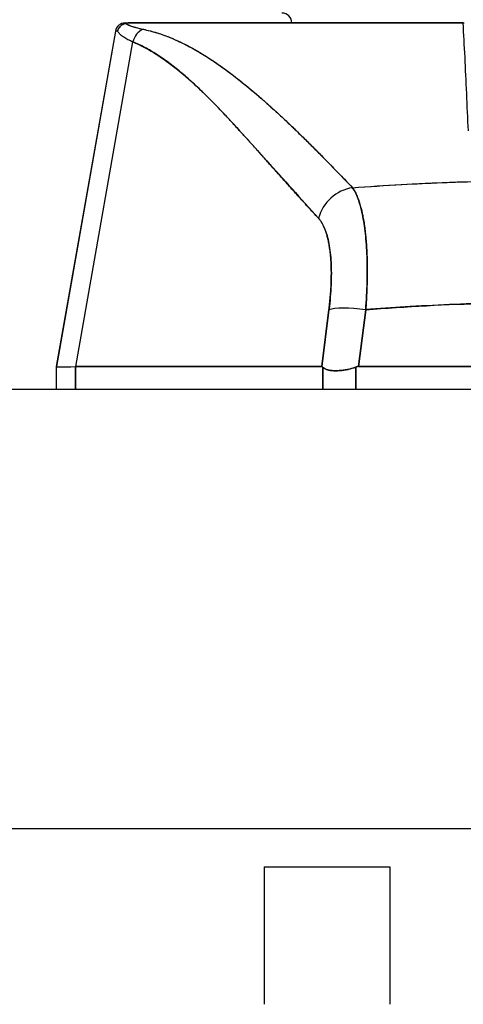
# Model space of a CAD drawing. Extents: x 807 to 1172, y 30 to 260.
# Tile 5 of 214: x 906.038 to 906.92, y 96.93 to 98.889. Entities that reach past the tile are written whole.
import ezdxf

# ---------------------------------------------------------------- set-up
doc = ezdxf.new("R2010")
doc.units = 0
doc.header["$LTSCALE"] = 4
doc.header["$MEASUREMENT"] = 0
doc.layers.get('0').update_dxf_attribs({"linetype": 'CONTINUOUS'})

msp = doc.modelspace()

# ---------------------------------------------------------------- linework, layer by layer
for p, q in [((906.2475, 98.8827), (906.2552, 98.8827)), ((906.2557, 98.8827), (906.9204, 98.8827)), ((906.2557, 98.8827), (906.2557, 98.8827)), ((906.9205, 98.8827), (906.9219, 98.8827)), ((906.2281, 98.8665), (906.1104, 98.199)), ((906.1117, 98.199), (906.2293, 98.8665)), ((906.2281, 98.8665), (906.2293, 98.8665)), ((906.2293, 98.8665), (906.2281, 98.8665)), ((906.1493, 98.199), (906.2632, 98.8451)), ((906.3967, 98.8237), (906.3967, 98.8237)), ((906.5042, 98.7449), (906.5042, 98.7449)), ((906.5042, 98.7449), (906.5042, 98.7449)), ((906.4819, 98.6612), (906.4819, 98.6614)), ((906.4819, 98.6614), (906.4819, 98.6612)), ((906.5014, 98.6398), (906.5014, 98.6396)), ((906.5016, 98.6394), (906.5016, 98.6395)), ((906.8759, 98.5651), (906.8759, 98.5651)), ((906.8759, 98.5651), (906.8759, 98.5651)), ((906.8894, 98.5656), (906.8894, 98.5656)), ((906.8894, 98.5656), (906.8894, 98.5656)), ((906.7286, 98.3512), (906.7286, 98.3512)), ((906.656, 98.3394), (906.656, 98.3394)), ((906.728, 98.3394), (906.728, 98.3394)), ((906.6532, 98.3122), (906.639, 98.199)), ((906.639, 98.199), (906.6532, 98.3122)), ((906.6541, 98.3197), (906.6541, 98.3197)), ((906.7121, 98.199), (906.7263, 98.3122)), ((906.7263, 98.3122), (906.7121, 98.199)), ((906.7269, 98.3197), (906.7269, 98.3197)), ((906.6492, 98.2804), (906.6492, 98.2804)), ((906.6492, 98.2804), (906.6492, 98.2804)), ((906.6457, 98.2528), (906.6457, 98.2528)), ((906.6457, 98.2528), (906.6457, 98.2528)), ((906.6433, 98.2331), (906.6433, 98.2331)), ((906.1117, 98.199), (906.1104, 98.199)), ((906.1104, 98.199), (906.1104, 98.199)), ((906.1104, 98.199), (906.1104, 98.199)), ((906.1104, 98.199), (906.1104, 98.1544)), ((906.1104, 98.199), (906.1117, 98.199)), ((906.1117, 98.1986), (906.1117, 98.1988)), ((906.1117, 98.1988), (906.1117, 98.1986)), ((906.1488, 98.1544), (906.1488, 98.199)), ((906.1488, 98.199), (906.1488, 98.1544)), ((906.1493, 98.199), (906.639, 98.199)), ((906.639, 98.199), (906.1493, 98.199)), ((906.6408, 98.1544), (906.6408, 98.198)), ((906.6408, 98.198), (906.6408, 98.1544)), ((906.7065, 98.1544), (906.7065, 98.198)), ((906.7065, 98.198), (906.7065, 98.1544)), ((906.7121, 98.199), (907.4571, 98.199)), ((907.4571, 98.199), (906.7121, 98.199)), ((881.1599, 98.1544), (909.7644, 98.1544)), ((909.8574, 97.2794), (881.0668, 97.2794)), ((906.524, 97.2036), (906.524, 96.9301)), ((906.524, 97.2036), (906.774, 97.2036)), ((906.774, 97.2036), (906.774, 96.9301))]:
    msp.add_line(p, q)
for centre, start, end in [((906.5595, 98.8827), 0, 90), ((906.2475, 98.863), 90, 170), ((906.2475, 98.863), 90, 170), ((906.2487, 98.863), 169.9184, 170), ((906.2487, 98.863), 169.9177, 170), ((906.6639, 98.2528), 196.8672, 196.872)]:
    msp.add_arc(centre, 0.0197, start, end)
for centre, major_axis, ratio, start_param, end_param in [((906.9589, 98.8827), (-0.7115, 0), 0.00001, 6.282757, 6.430899), ((906.9267, 98.8631), (-0.6986, 0.0033), 0.000801, 6.169499, 6.284333), ((906.2934, 98.8396), (0.0117, 0.0312), 0.918918, 0.715743, 1.735104), ((906.2934, 98.8396), (-0.0117, -0.0312), 0.918918, 3.857336, 4.876696), ((906.8688, 98.5647), (0.0197, -0.0001), 0.939169, 0.05266, 0.05286), ((906.7055, 98.4805), (-0.0579, -0.0534), 0.919457, 4.083149, 5.314064), ((906.7055, 98.4805), (0.0579, 0.0534), 0.919454, 0.941555, 2.172466), ((907.0871, 98.3512), (0.5079, 0), 0.00001, 3.701895, 3.701908), ((906.7264, 98.2985), (-0.0781, 0.0098), 0.172189, 4.735229, 5.947874), ((906.7264, 98.2985), (-0.0781, 0.0098), 0.172189, 4.735229, 5.947875), ((906.7975, 98.2424), (-0.6871, -0.0434), 0.010627, 6.2812, 6.618625), ((906.1117, 98.07), (0, 0.129), 0.001274, 6.221922, 6.283004)]:
    msp.add_ellipse(centre, major_axis=major_axis, ratio=ratio, start_param=start_param, end_param=end_param)
for points, knots in [([(906.2484, 98.882), (906.2467, 98.8816), (906.245, 98.8809), (906.2434, 98.8801), (906.2426, 98.8797), (906.2419, 98.8793), (906.2412, 98.8788), (906.239, 98.8773), (906.2372, 98.8755), (906.2357, 98.8734), (906.2342, 98.8713), (906.2332, 98.8689), (906.2326, 98.8665)], [0, 0, 0, 0, 0.227317, 0.227317, 0.227317, 0.333333, 0.333333, 0.333333, 0.666667, 0.666667, 0.666667, 1, 1, 1, 1]), ([(906.2326, 98.8665), (906.2332, 98.8689), (906.2342, 98.8713), (906.2357, 98.8734), (906.2372, 98.8755), (906.2391, 98.8774), (906.2412, 98.8788), (906.2434, 98.8803), (906.2459, 98.8813), (906.2484, 98.882)], [0, 0, 0, 0, 0.333333, 0.333333, 0.333333, 0.666667, 0.666667, 0.666667, 1, 1, 1, 1]), ([(906.2557, 98.8827), (906.255, 98.8827), (906.2542, 98.8827), (906.2535, 98.8827), (906.2528, 98.8826), (906.252, 98.8826), (906.2512, 98.8825), (906.2503, 98.8824), (906.2494, 98.8822), (906.2484, 98.882)], [0, 0, 0, 0, 0.333333, 0.333333, 0.333333, 0.666667, 0.666667, 0.666667, 1, 1, 1, 1]), ([(906.2557, 98.8827), (906.255, 98.8827), (906.2542, 98.8827), (906.2535, 98.8827), (906.2528, 98.8826), (906.252, 98.8826), (906.2512, 98.8825), (906.2503, 98.8824), (906.2494, 98.8822), (906.2484, 98.882)], [0, 0, 0, 0, 0.333333, 0.333333, 0.333333, 0.666667, 0.666667, 0.666667, 1, 1, 1, 1]), ([(906.2484, 98.882), (906.2508, 98.8805), (906.2537, 98.8791), (906.2571, 98.8777), (906.2605, 98.8763), (906.2644, 98.875), (906.2688, 98.8738), (906.2732, 98.8725), (906.2781, 98.8714), (906.2834, 98.8703)], [0, 0, 0, 0, 0.3333333, 0.3333333, 0.3333333, 0.6666667, 0.6666667, 0.6666667, 1, 1, 1, 1]), ([(906.2484, 98.882), (906.2485, 98.882), (906.2485, 98.8819), (906.2486, 98.8819), (906.2504, 98.8808), (906.2524, 98.8797), (906.2548, 98.8787), (906.2572, 98.8776), (906.2598, 98.8766), (906.2627, 98.8756), (906.2656, 98.8747), (906.2688, 98.8737), (906.2723, 98.8728), (906.2757, 98.8719), (906.2794, 98.8711), (906.2834, 98.8703)], [0, 0, 0, 0, 0.0066, 0.0066, 0.0066, 0.256927, 0.256927, 0.256927, 0.505833, 0.505833, 0.505833, 0.753477, 0.753477, 0.753477, 1, 1, 1, 1]), ([(906.9205, 98.8827), (906.8717, 98.8827), (906.8244, 98.8827), (906.7783, 98.8827), (906.7321, 98.8827), (906.6871, 98.8827), (906.6441, 98.8827), (906.6012, 98.8827), (906.5602, 98.8827), (906.5218, 98.8827), (906.4833, 98.8827), (906.4474, 98.8827), (906.4144, 98.8827), (906.3814, 98.8827), (906.3514, 98.8827), (906.3249, 98.8827), (906.2984, 98.8827), (906.2754, 98.8827), (906.2557, 98.8827)], [0, 0, 0, 0, 0.166667, 0.166667, 0.166667, 0.333333, 0.333333, 0.333333, 0.5, 0.5, 0.5, 0.666667, 0.666667, 0.666667, 0.833333, 0.833333, 0.833333, 1, 1, 1, 1]), ([(906.9305, 98.6679), (906.9296, 98.6932), (906.9283, 98.7181), (906.9272, 98.7425), (906.926, 98.767), (906.925, 98.7909), (906.9239, 98.8143), (906.9227, 98.8377), (906.9213, 98.8605), (906.9204, 98.8827)], [0, 0, 0, 0, 0.333333, 0.333333, 0.333333, 0.666667, 0.666667, 0.666667, 1, 1, 1, 1]), ([(906.2632, 98.8451), (906.2596, 98.8465), (906.2563, 98.848), (906.2533, 98.8495), (906.2519, 98.8502), (906.2505, 98.851), (906.2492, 98.8517), (906.2477, 98.8525), (906.2464, 98.8534), (906.2451, 98.8542), (906.2428, 98.8557), (906.2408, 98.8572), (906.239, 98.8588), (906.2389, 98.8589), (906.2387, 98.859), (906.2386, 98.8592), (906.2368, 98.8608), (906.2352, 98.8626), (906.234, 98.8644), (906.2335, 98.8651), (906.233, 98.8658), (906.2326, 98.8665)], [0, 0, 0, 0, 0.227322, 0.227322, 0.227322, 0.333333, 0.333333, 0.333333, 0.45463, 0.45463, 0.45463, 0.666667, 0.666667, 0.666667, 0.681967, 0.681967, 0.681967, 0.9093, 0.9093, 0.9093, 1, 1, 1, 1]), ([(906.2834, 98.8703), (906.2967, 98.8675), (906.3098, 98.8638), (906.3228, 98.8592), (906.3358, 98.8546), (906.3487, 98.8491), (906.3618, 98.8427), (906.3748, 98.8363), (906.3879, 98.8291), (906.4013, 98.8209), (906.4146, 98.8128), (906.4282, 98.8037), (906.4422, 98.7937), (906.4561, 98.7837), (906.4705, 98.7727), (906.4853, 98.7606), (906.5002, 98.7485), (906.5156, 98.7353), (906.5317, 98.721), (906.5478, 98.7066), (906.5646, 98.691), (906.5823, 98.674), (906.6, 98.657), (906.6186, 98.6387), (906.6381, 98.6188), (906.6577, 98.5989), (906.6781, 98.5776), (906.6999, 98.5549)], [0, 0, 0, 0, 0.111111, 0.111111, 0.111111, 0.222222, 0.222222, 0.222222, 0.333333, 0.333333, 0.333333, 0.444444, 0.444444, 0.444444, 0.555556, 0.555556, 0.555556, 0.666667, 0.666667, 0.666667, 0.777778, 0.777778, 0.777778, 0.888889, 0.888889, 0.888889, 1, 1, 1, 1]), ([(906.2834, 98.8703), (906.288, 98.8693), (906.2926, 98.8682), (906.2973, 98.867), (906.3018, 98.8658), (906.3064, 98.8645), (906.3111, 98.8631), (906.3156, 98.8617), (906.3202, 98.8601), (906.3249, 98.8585), (906.3294, 98.8568), (906.334, 98.855), (906.3386, 98.8531), (906.3432, 98.8512), (906.3478, 98.8492), (906.3525, 98.8471), (906.357, 98.845), (906.3617, 98.8428), (906.3663, 98.8404), (906.3705, 98.8383), (906.3747, 98.8361), (906.3789, 98.8338), (906.3794, 98.8336), (906.3798, 98.8333), (906.3802, 98.8331), (906.3849, 98.8305), (906.3896, 98.8279), (906.3943, 98.8251), (906.399, 98.8223), (906.4037, 98.8194), (906.4084, 98.8165), (906.4132, 98.8135), (906.418, 98.8104), (906.4228, 98.8071), (906.4276, 98.8039), (906.4324, 98.8006), (906.4373, 98.7972), (906.4421, 98.7937), (906.447, 98.7902), (906.452, 98.7865), (906.4569, 98.7829), (906.4619, 98.7791), (906.4669, 98.7752), (906.4715, 98.7717), (906.476, 98.7681), (906.4806, 98.7644), (906.4811, 98.764), (906.4816, 98.7636), (906.4821, 98.7632), (906.4873, 98.759), (906.4924, 98.7548), (906.4976, 98.7505), (906.5029, 98.7461), (906.5082, 98.7416), (906.5135, 98.737), (906.5189, 98.7323), (906.5243, 98.7276), (906.5297, 98.7228), (906.5352, 98.7178), (906.5408, 98.7128), (906.5463, 98.7077), (906.552, 98.7025), (906.5577, 98.6973), (906.5634, 98.6919), (906.5693, 98.6864), (906.5751, 98.6809), (906.581, 98.6752), (906.5833, 98.673), (906.5856, 98.6709), (906.5879, 98.6686), (906.5916, 98.665), (906.5954, 98.6613), (906.5992, 98.6577), (906.6054, 98.6516), (906.6116, 98.6454), (906.6179, 98.6392), (906.6243, 98.6327), (906.6308, 98.6263), (906.6373, 98.6197), (906.6439, 98.6129), (906.6506, 98.6061), (906.6573, 98.5992), (906.6643, 98.5921), (906.6712, 98.5849), (906.6782, 98.5777), (906.6854, 98.5702), (906.6926, 98.5626), (906.6999, 98.5549)], [0, 0, 0, 0, 0.037382, 0.037382, 0.037382, 0.074234, 0.074234, 0.074234, 0.110636, 0.110636, 0.110636, 0.146671, 0.146671, 0.146671, 0.182417, 0.182417, 0.182417, 0.217957, 0.217957, 0.217957, 0.25, 0.25, 0.25, 0.253368, 0.253368, 0.253368, 0.288725, 0.288725, 0.288725, 0.324095, 0.324095, 0.324095, 0.359547, 0.359547, 0.359547, 0.39515, 0.39515, 0.39515, 0.430974, 0.430974, 0.430974, 0.467089, 0.467089, 0.467089, 0.5, 0.5, 0.5, 0.503564, 0.503564, 0.503564, 0.540473, 0.540473, 0.540473, 0.577897, 0.577897, 0.577897, 0.615918, 0.615918, 0.615918, 0.654622, 0.654622, 0.654622, 0.694093, 0.694093, 0.694093, 0.734423, 0.734423, 0.734423, 0.75, 0.75, 0.75, 0.775706, 0.775706, 0.775706, 0.818036, 0.818036, 0.818036, 0.861515, 0.861515, 0.861515, 0.906243, 0.906243, 0.906243, 0.952322, 0.952322, 0.952322, 1, 1, 1, 1]), ([(906.2632, 98.8451), (906.2902, 98.8334), (906.3181, 98.8166), (906.3467, 98.7942), (906.3752, 98.7717), (906.4045, 98.7436), (906.4349, 98.7119), (906.4653, 98.6802), (906.4967, 98.6448), (906.5295, 98.6083), (906.5624, 98.5717), (906.5967, 98.5339), (906.6323, 98.4942)], [0, 0, 0, 0, 0.25, 0.25, 0.25, 0.5, 0.5, 0.5, 0.75, 0.75, 0.75, 1, 1, 1, 1]), ([(906.6323, 98.4942), (906.6253, 98.5018), (906.6183, 98.5094), (906.6113, 98.5171), (906.6046, 98.5244), (906.598, 98.5317), (906.5914, 98.539), (906.5851, 98.546), (906.5788, 98.553), (906.5725, 98.5601), (906.5665, 98.5668), (906.5605, 98.5735), (906.5545, 98.5803), (906.5487, 98.5867), (906.543, 98.5932), (906.5372, 98.5996), (906.5317, 98.6058), (906.5262, 98.612), (906.5207, 98.6182), (906.5154, 98.6241), (906.5101, 98.63), (906.5049, 98.6359), (906.4998, 98.6416), (906.4947, 98.6472), (906.4896, 98.6529), (906.4847, 98.6583), (906.4798, 98.6637), (906.4748, 98.6691), (906.4701, 98.6743), (906.4653, 98.6795), (906.4606, 98.6847), (906.4581, 98.6873), (906.4556, 98.69), (906.4531, 98.6926), (906.451, 98.6949), (906.4489, 98.6972), (906.4467, 98.6995), (906.4422, 98.7042), (906.4377, 98.709), (906.4332, 98.7136), (906.4289, 98.7182), (906.4245, 98.7227), (906.4201, 98.7271), (906.4158, 98.7315), (906.4115, 98.7357), (906.4072, 98.74), (906.403, 98.7441), (906.3988, 98.7482), (906.3946, 98.7522), (906.3905, 98.7561), (906.3864, 98.7599), (906.3822, 98.7637), (906.3782, 98.7674), (906.3741, 98.7711), (906.37, 98.7747), (906.366, 98.7782), (906.362, 98.7816), (906.3579, 98.785), (906.354, 98.7883), (906.35, 98.7916), (906.346, 98.7947), (906.342, 98.7978), (906.3381, 98.8009), (906.3341, 98.8038), (906.3302, 98.8067), (906.3262, 98.8096), (906.3223, 98.8123), (906.3184, 98.815), (906.3144, 98.8176), (906.3105, 98.8201), (906.3066, 98.8226), (906.3027, 98.825), (906.2987, 98.8274), (906.2948, 98.8296), (906.2909, 98.8318), (906.2869, 98.8339), (906.283, 98.836), (906.2791, 98.838), (906.2751, 98.8399), (906.2712, 98.8417), (906.2672, 98.8435), (906.2632, 98.8451)], [0, 0, 0, 0, 0.058373, 0.058373, 0.058373, 0.113771, 0.113771, 0.113771, 0.166588, 0.166588, 0.166588, 0.217025, 0.217025, 0.217025, 0.265271, 0.265271, 0.265271, 0.311506, 0.311506, 0.311506, 0.355892, 0.355892, 0.355892, 0.398581, 0.398581, 0.398581, 0.439711, 0.439711, 0.439711, 0.479413, 0.479413, 0.479413, 0.5, 0.5, 0.5, 0.517807, 0.517807, 0.517807, 0.555021, 0.555021, 0.555021, 0.59116, 0.59116, 0.59116, 0.62632, 0.62632, 0.62632, 0.660593, 0.660593, 0.660593, 0.694065, 0.694065, 0.694065, 0.726815, 0.726815, 0.726815, 0.75892, 0.75892, 0.75892, 0.79045, 0.79045, 0.79045, 0.821471, 0.821471, 0.821471, 0.852043, 0.852043, 0.852043, 0.882223, 0.882223, 0.882223, 0.912065, 0.912065, 0.912065, 0.941613, 0.941613, 0.941613, 0.970914, 0.970914, 0.970914, 1, 1, 1, 1]), ([(906.6999, 98.5549), (906.7328, 98.5574), (906.7656, 98.5595), (906.7984, 98.5613), (906.852, 98.5643), (906.9054, 98.5665), (906.9582, 98.5678), (906.9681, 98.568), (906.9779, 98.5682), (906.9877, 98.5684), (907.052, 98.5697), (907.1156, 98.5697), (907.1798, 98.5685), (907.1904, 98.5683), (907.201, 98.568), (907.2116, 98.5678), (907.2638, 98.5665), (907.3166, 98.5643), (907.3697, 98.5614), (907.403, 98.5596), (907.4364, 98.5574), (907.4699, 98.5549)], [0, 0, 0, 0, 0.126313, 0.126313, 0.126313, 0.333333, 0.333333, 0.333333, 0.371996, 0.371996, 0.371996, 0.62508, 0.62508, 0.62508, 0.666667, 0.666667, 0.666667, 0.871465, 0.871465, 0.871465, 1, 1, 1, 1]), ([(906.6999, 98.5549), (906.7647, 98.5597), (906.8287, 98.5633), (906.8927, 98.5657), (906.9567, 98.5681), (907.0208, 98.5694), (907.0849, 98.5694), (907.149, 98.5694), (907.2131, 98.5681), (907.2771, 98.5657), (907.3411, 98.5633), (907.4051, 98.5597), (907.4699, 98.5549)], [0, 0, 0, 0, 0.25, 0.25, 0.25, 0.5, 0.5, 0.5, 0.75, 0.75, 0.75, 1, 1, 1, 1]), ([(906.6999, 98.5549), (906.7004, 98.5542), (906.701, 98.5534), (906.7015, 98.5526), (906.7028, 98.5506), (906.7041, 98.5483), (906.7054, 98.5459), (906.7067, 98.5435), (906.7079, 98.5409), (906.709, 98.5382), (906.7097, 98.5365), (906.7104, 98.5348), (906.7111, 98.533), (906.7115, 98.5318), (906.712, 98.5306), (906.7124, 98.5294), (906.7135, 98.5263), (906.7145, 98.523), (906.7155, 98.5196), (906.7165, 98.5162), (906.7174, 98.5126), (906.7183, 98.5089), (906.7188, 98.5067), (906.7193, 98.5044), (906.7198, 98.5021), (906.7201, 98.5006), (906.7204, 98.499), (906.7207, 98.4973), (906.7215, 98.4933), (906.7222, 98.4892), (906.7229, 98.4849), (906.7236, 98.4806), (906.7242, 98.4761), (906.7248, 98.4716), (906.7251, 98.4689), (906.7254, 98.4662), (906.7257, 98.4634), (906.7259, 98.4615), (906.7262, 98.4595), (906.7263, 98.4575), (906.7268, 98.4527), (906.7272, 98.4478), (906.7276, 98.4427), (906.7279, 98.4377), (906.7282, 98.4325), (906.7285, 98.4272), (906.7286, 98.4242), (906.7288, 98.4211), (906.7289, 98.418), (906.7289, 98.4158), (906.729, 98.4134), (906.7291, 98.4111), (906.7292, 98.4056), (906.7293, 98.4001), (906.7293, 98.3944), (906.7294, 98.3888), (906.7293, 98.383), (906.7292, 98.3772), (906.7292, 98.3739), (906.7291, 98.3705), (906.7291, 98.3672), (906.729, 98.3646), (906.7289, 98.362), (906.7288, 98.3594), (906.7287, 98.3534), (906.7284, 98.3474), (906.7281, 98.3413), (906.7278, 98.3351), (906.7275, 98.3289), (906.7271, 98.3227), (906.7268, 98.3192), (906.7266, 98.3157), (906.7263, 98.3122)], [0, 0, 0, 0, 0.021607, 0.021607, 0.021607, 0.077357, 0.077357, 0.077357, 0.133054, 0.133054, 0.133054, 0.166667, 0.166667, 0.166667, 0.188734, 0.188734, 0.188734, 0.244434, 0.244434, 0.244434, 0.300147, 0.300147, 0.300147, 0.333333, 0.333333, 0.333333, 0.355862, 0.355862, 0.355862, 0.411578, 0.411578, 0.411578, 0.467311, 0.467311, 0.467311, 0.5, 0.5, 0.5, 0.523075, 0.523075, 0.523075, 0.57886, 0.57886, 0.57886, 0.634636, 0.634636, 0.634636, 0.666667, 0.666667, 0.666667, 0.69037, 0.69037, 0.69037, 0.746068, 0.746068, 0.746068, 0.801783, 0.801783, 0.801783, 0.833333, 0.833333, 0.833333, 0.85749, 0.85749, 0.85749, 0.913181, 0.913181, 0.913181, 0.968909, 0.968909, 0.968909, 1, 1, 1, 1]), ([(906.7263, 98.3122), (906.7277, 98.3309), (906.7286, 98.3494), (906.7291, 98.3672), (906.7295, 98.3849), (906.7294, 98.4019), (906.7289, 98.418), (906.7283, 98.4342), (906.7273, 98.4494), (906.7257, 98.4634), (906.7242, 98.4775), (906.7222, 98.4905), (906.7198, 98.5021), (906.7173, 98.5138), (906.7144, 98.5241), (906.7111, 98.533), (906.7078, 98.5419), (906.704, 98.5493), (906.6999, 98.5549)], [0, 0, 0, 0, 0.166667, 0.166667, 0.166667, 0.333333, 0.333333, 0.333333, 0.5, 0.5, 0.5, 0.666667, 0.666667, 0.666667, 0.833333, 0.833333, 0.833333, 1, 1, 1, 1]), ([(906.6323, 98.4942), (906.637, 98.4889), (906.6411, 98.4821), (906.6446, 98.4736), (906.6481, 98.4652), (906.6509, 98.4551), (906.653, 98.4437), (906.6552, 98.4323), (906.6566, 98.4197), (906.6574, 98.4059), (906.6581, 98.3921), (906.6581, 98.3772), (906.6574, 98.3616), (906.6567, 98.3459), (906.6553, 98.3295), (906.6532, 98.3122)], [0, 0, 0, 0, 0.2, 0.2, 0.2, 0.4, 0.4, 0.4, 0.6, 0.6, 0.6, 0.8, 0.8, 0.8, 1, 1, 1, 1]), ([(906.6532, 98.3122), (906.6535, 98.3148), (906.6538, 98.3175), (906.6541, 98.3201), (906.6547, 98.3248), (906.6551, 98.3294), (906.6556, 98.3341), (906.656, 98.3387), (906.6564, 98.3432), (906.6567, 98.3477), (906.657, 98.3522), (906.6572, 98.3567), (906.6574, 98.3611), (906.6576, 98.3655), (906.6578, 98.3698), (906.6578, 98.3741), (906.6579, 98.3783), (906.6579, 98.3825), (906.6579, 98.3866), (906.6579, 98.3907), (906.6578, 98.3947), (906.6577, 98.3987), (906.6575, 98.4026), (906.6573, 98.4065), (906.6571, 98.4103), (906.6568, 98.4141), (906.6565, 98.4178), (906.6562, 98.4214), (906.656, 98.423), (906.6558, 98.4245), (906.6557, 98.4261), (906.6554, 98.4281), (906.6552, 98.43), (906.6549, 98.432), (906.6545, 98.4354), (906.6539, 98.4387), (906.6534, 98.4419), (906.6528, 98.4451), (906.6522, 98.4482), (906.6515, 98.4512), (906.6508, 98.4543), (906.6501, 98.4571), (906.6493, 98.4599), (906.6485, 98.4627), (906.6477, 98.4654), (906.6468, 98.4679), (906.6459, 98.4705), (906.6449, 98.4729), (906.644, 98.4752), (906.643, 98.4775), (906.6419, 98.4797), (906.6408, 98.4817), (906.6398, 98.4838), (906.6386, 98.4857), (906.6375, 98.4875), (906.6363, 98.4893), (906.635, 98.491), (906.6338, 98.4925), (906.6333, 98.4931), (906.6328, 98.4936), (906.6323, 98.4942)], [0, 0, 0, 0, 0.031589, 0.031589, 0.031589, 0.087981, 0.087981, 0.087981, 0.14403, 0.14403, 0.14403, 0.199779, 0.199779, 0.199779, 0.255256, 0.255256, 0.255256, 0.310513, 0.310513, 0.310513, 0.36568, 0.36568, 0.36568, 0.420831, 0.420831, 0.420831, 0.475991, 0.475991, 0.475991, 0.5, 0.5, 0.5, 0.531175, 0.531175, 0.531175, 0.586356, 0.586356, 0.586356, 0.641598, 0.641598, 0.641598, 0.696973, 0.696973, 0.696973, 0.752544, 0.752544, 0.752544, 0.808363, 0.808363, 0.808363, 0.864488, 0.864488, 0.864488, 0.920979, 0.920979, 0.920979, 0.977864, 0.977864, 0.977864, 1, 1, 1, 1]), ([(906.7263, 98.3122), (906.8073, 98.3186), (906.8878, 98.3228), (906.9669, 98.325), (907.0459, 98.3271), (907.1234, 98.3271), (907.2024, 98.325), (907.2814, 98.3228), (907.3619, 98.3186), (907.4429, 98.3122)], [0, 0, 0, 0, 0.333333, 0.333333, 0.333333, 0.666667, 0.666667, 0.666667, 1, 1, 1, 1]), ([(907.4429, 98.3122), (907.4129, 98.3146), (907.3828, 98.3167), (907.3527, 98.3185), (907.2931, 98.322), (907.2335, 98.3244), (907.1739, 98.3256), (907.1137, 98.3269), (907.0535, 98.3268), (906.9932, 98.3256), (906.9338, 98.3244), (906.8743, 98.3219), (906.8149, 98.3183), (906.7886, 98.3168), (906.7623, 98.315), (906.736, 98.313), (906.7328, 98.3127), (906.7295, 98.3125), (906.7263, 98.3122)], [0, 0, 0, 0, 0.125959, 0.125959, 0.125959, 0.375449, 0.375449, 0.375449, 0.627486, 0.627486, 0.627486, 0.876322, 0.876322, 0.876322, 0.986527, 0.986527, 0.986527, 1, 1, 1, 1]), ([(906.1104, 98.199), (906.1104, 98.199), (906.1104, 98.199), (906.1104, 98.199), (906.1104, 98.199), (906.1104, 98.199), (906.1104, 98.199), (906.1104, 98.199), (906.1104, 98.199), (906.1104, 98.199)], [0, 0, 0, 0, 0.333333, 0.333333, 0.333333, 0.666667, 0.666667, 0.666667, 1, 1, 1, 1]), ([(906.1493, 98.199), (906.1492, 98.199), (906.1492, 98.199), (906.1491, 98.199), (906.1491, 98.199), (906.149, 98.199), (906.149, 98.199), (906.1489, 98.199), (906.1489, 98.199), (906.1488, 98.199)], [0, 0, 0, 0, 0.333333, 0.333333, 0.333333, 0.666667, 0.666667, 0.666667, 1, 1, 1, 1]), ([(906.6408, 98.198), (906.6407, 98.1982), (906.6405, 98.1984), (906.6403, 98.1985), (906.6401, 98.1987), (906.6398, 98.1988), (906.6396, 98.1989), (906.6394, 98.199), (906.6392, 98.199), (906.639, 98.199)], [0, 0, 0, 0, 0.333333, 0.333333, 0.333333, 0.666667, 0.666667, 0.666667, 1, 1, 1, 1]), ([(906.6408, 98.198), (906.6407, 98.1982), (906.6405, 98.1984), (906.6402, 98.1985), (906.64, 98.1987), (906.6398, 98.1988), (906.6396, 98.1989), (906.6394, 98.199), (906.6392, 98.199), (906.639, 98.199)], [0, 0, 0, 0, 0.333333, 0.333333, 0.333333, 0.666667, 0.666667, 0.666667, 1, 1, 1, 1]), ([(906.6408, 98.198), (906.6421, 98.1965), (906.6438, 98.1953), (906.6457, 98.1943), (906.6465, 98.1939), (906.6473, 98.1936), (906.6482, 98.1932), (906.6495, 98.1928), (906.6509, 98.1924), (906.6524, 98.1921), (906.6545, 98.1916), (906.6569, 98.1913), (906.6594, 98.1911), (906.6598, 98.191), (906.6602, 98.191), (906.6606, 98.191), (906.6635, 98.1908), (906.6667, 98.1908), (906.67, 98.1909), (906.6712, 98.1909), (906.6724, 98.191), (906.6737, 98.1911), (906.6759, 98.1912), (906.6782, 98.1914), (906.6805, 98.1917), (906.6836, 98.1921), (906.6867, 98.1926), (906.6899, 98.1933), (906.6908, 98.1934), (906.6917, 98.1936), (906.6926, 98.1938), (906.6973, 98.1949), (906.702, 98.1963), (906.7065, 98.198)], [0, 0, 0, 0, 0.142203, 0.142203, 0.142203, 0.2, 0.2, 0.2, 0.281923, 0.281923, 0.281923, 0.4, 0.4, 0.4, 0.418336, 0.418336, 0.418336, 0.551505, 0.551505, 0.551505, 0.6, 0.6, 0.6, 0.686289, 0.686289, 0.686289, 0.8, 0.8, 0.8, 0.832512, 0.832512, 0.832512, 1, 1, 1, 1]), ([(906.7065, 98.198), (906.701, 98.1959), (906.6954, 98.1944), (906.6899, 98.1932), (906.6843, 98.1921), (906.6788, 98.1914), (906.6737, 98.1911), (906.6685, 98.1907), (906.6637, 98.1907), (906.6594, 98.1911), (906.6551, 98.1914), (906.6513, 98.1921), (906.6482, 98.1932), (906.6451, 98.1944), (906.6427, 98.1959), (906.6408, 98.198)], [0, 0, 0, 0, 0.2, 0.2, 0.2, 0.4, 0.4, 0.4, 0.6, 0.6, 0.6, 0.8, 0.8, 0.8, 1, 1, 1, 1]), ([(906.7121, 98.199), (906.7115, 98.199), (906.7109, 98.199), (906.7102, 98.1989), (906.7096, 98.1988), (906.709, 98.1987), (906.7084, 98.1985), (906.7078, 98.1984), (906.7072, 98.1982), (906.7065, 98.198)], [0, 0, 0, 0, 0.333333, 0.333333, 0.333333, 0.666667, 0.666667, 0.666667, 1, 1, 1, 1]), ([(906.7121, 98.199), (906.7115, 98.199), (906.7109, 98.199), (906.7102, 98.1989), (906.7096, 98.1988), (906.709, 98.1987), (906.7084, 98.1985), (906.7078, 98.1984), (906.7071, 98.1982), (906.7065, 98.198)], [0, 0, 0, 0, 0.333333, 0.333333, 0.333333, 0.666667, 0.666667, 0.666667, 1, 1, 1, 1])]:
    msp.add_open_spline(points, degree=3, knots=knots)
for points in [[(906.2293, 98.8665), (906.2293, 98.8665), (906.2293, 98.8665), (906.2293, 98.8665)], [(906.8738, 98.565), (906.8738, 98.565), (906.8738, 98.565), (906.8738, 98.565)], [(906.8885, 98.5656), (906.8885, 98.5656), (906.8885, 98.5656), (906.8885, 98.5656)], [(906.8885, 98.5656), (906.8885, 98.5656), (906.8885, 98.5656), (906.8885, 98.5656)], [(906.7733, 98.5599), (906.7733, 98.5599), (906.7733, 98.5599), (906.7733, 98.5599)], [(906.7733, 98.5599), (906.7733, 98.5599), (906.7733, 98.5599), (906.7733, 98.5599)], [(906.6541, 98.3197), (906.6541, 98.3197), (906.6541, 98.3197), (906.6541, 98.3197)], [(906.7269, 98.3197), (906.7269, 98.3197), (906.7269, 98.3197), (906.7269, 98.3197)], [(906.1117, 98.1986), (906.1117, 98.1987), (906.1117, 98.1987), (906.1117, 98.1988)]]:
    msp.add_open_spline(points, degree=3)

doc.saveas('drawing.dxf')
